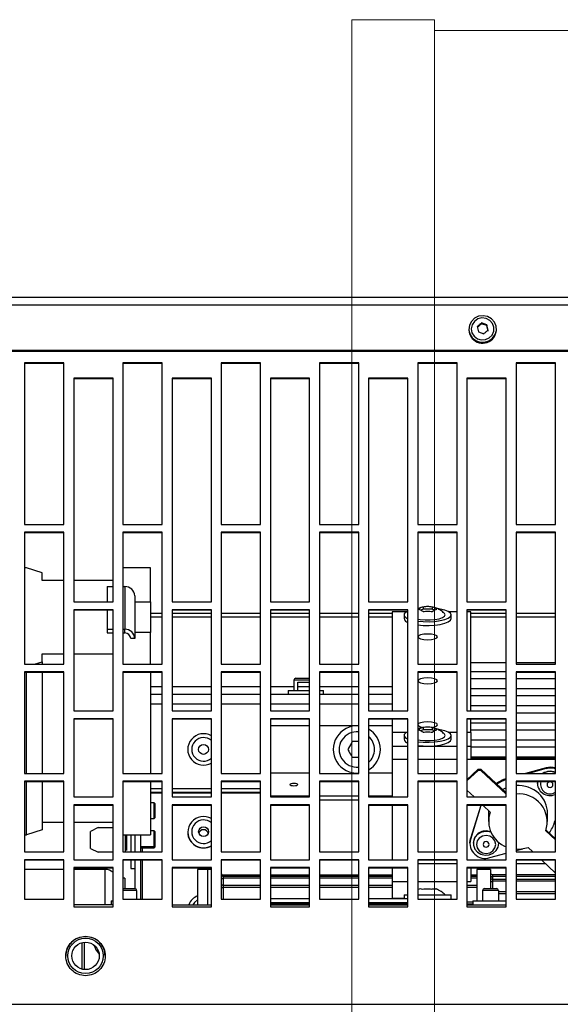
# Model space of a CAD drawing. Header units: millimetres. Extents: x -37728 to 44100, y 631619 to 691915.
# Tile 226 of 256: x 22336 to 22473, y 656957 to 657207. Entities that reach past the tile are written whole.
import ezdxf

# ---------------------------------------------------------------- set-up
doc = ezdxf.new("R2010")
doc.units = ezdxf.units.MM
doc.layers.add('_XREF', color=7, linetype='Continuous')
doc.layers.add('Sonniger opisy', color=255, linetype='Continuous')
doc.layers.add('M-EQPM', color=252, linetype='Continuous', lineweight=5)

# ---------------------------------------------------------------- blocks, each defined once
blk = doc.blocks.new('G200E poziom')
at = {"color": 7, "linetype": 'Continuous'}
for p, q in [((24033.737, 12703.151), (23833.537, 12703.151)), ((24007.387, 12700.476), (24007.387, 12699.476)), ((24008.387, 12700.476), (24007.387, 12700.476)), ((24008.387, 12699.476), (24008.387, 12700.476)), ((24009.637, 12700.676), (24008.637, 12700.676)), ((24008.637, 12700.676), (24008.637, 12699.676)), ((24009.637, 12700.621), (24008.637, 12700.621)), ((24009.487, 12700.521), (24008.637, 12700.521)), ((24008.837, 12700.261), (24008.837, 12700.521)), ((24009.237, 12700.261), (24009.237, 12700.521)), ((24009.387, 12699.721), (24009.387, 12700.521)), ((24009.487, 12700.521), (24009.487, 12700.621)), ((24009.487, 12700.553), (24009.637, 12700.553)), ((24009.637, 12699.676), (24009.637, 12700.676)), ((24009.887, 12700.476), (24009.887, 12699.476)), ((24010.887, 12700.476), (24009.887, 12700.476)), ((24010.037, 12700.471), (24010.037, 12700.371)), ((24010.887, 12699.476), (24010.887, 12700.476)), ((24012.137, 12700.676), (24011.137, 12700.676)), ((24011.137, 12700.676), (24011.137, 12699.676)), ((24012.137, 12700.621), (24011.137, 12700.621)), ((24011.137, 12700.571), (24012.137, 12700.571)), ((24011.137, 12700.471), (24012.137, 12700.471)), ((24011.237, 12700.371), (24011.237, 12700.471)), ((24011.537, 12700.465), (24011.537, 12700.471)), ((24011.537, 12700.03), (24011.537, 12700.465)), ((24012.137, 12699.676), (24012.137, 12700.676)), ((24012.387, 12700.476), (24012.387, 12699.476)), ((24013.387, 12700.476), (24012.387, 12700.476)), ((24013.387, 12699.476), (24013.387, 12700.476)), ((24014.637, 12700.676), (24013.637, 12700.676)), ((24013.637, 12700.676), (24013.637, 12699.676)), ((24014.637, 12700.621), (24013.637, 12700.621)), ((24013.637, 12700.571), (24014.637, 12700.571)), ((24013.637, 12700.471), (24014.637, 12700.471)), ((24014.637, 12699.676), (24014.637, 12700.676)), ((24014.887, 12700.476), (24014.887, 12699.476)), ((24015.887, 12700.476), (24014.887, 12700.476)), ((24015.887, 12699.476), (24015.887, 12700.476)), ((24017.137, 12700.676), (24016.137, 12700.676)), ((24016.137, 12700.676), (24016.137, 12699.676)), ((24017.137, 12700.621), (24016.137, 12700.621)), ((24016.237, 12699.721), (24016.237, 12700.618)), ((24016.487, 12699.721), (24016.487, 12700.62)), ((24017.137, 12699.676), (24017.137, 12700.676)), ((24017.387, 12700.476), (24017.387, 12699.476)), ((24018.387, 12700.476), (24017.387, 12700.476)), ((24017.887, 12700.476), (24017.887, 12699.49)), ((24017.937, 12699.49), (24017.937, 12700.476)), ((24018.037, 12700.261), (24018.037, 12700.476)), ((24018.387, 12699.476), (24018.387, 12700.476)), ((24019.637, 12700.676), (24018.637, 12700.676)), ((24018.637, 12700.676), (24018.637, 12699.676)), ((24018.637, 12700.621), (24019.637, 12700.621)), ((24018.687, 12700.521), (24018.637, 12700.521)), ((24018.687, 12700.521), (24018.687, 12700.621)), ((24019.637, 12699.676), (24019.637, 12700.676)), ((24019.887, 12700.476), (24019.887, 12699.476)), ((24020.887, 12700.476), (24019.887, 12700.476)), ((24020.887, 12699.476), (24020.887, 12700.476)), ((24007.387, 12700.295), (24008.387, 12700.295)), ((24008.637, 12700.295), (24008.837, 12700.295)), ((24008.837, 12700.261), (24009.237, 12700.261)), ((24009.187, 12700.211), (24008.887, 12700.211)), ((24009.037, 12699.721), (24009.037, 12700.211)), ((24010.408, 12700.371), (24010.037, 12700.371)), ((24010.887, 12700.371), (24010.408, 12700.371)), ((24010.408, 12700.224), (24010.434, 12700.216)), ((24010.865, 12700.222), (24010.887, 12700.232)), ((24011.237, 12700.371), (24011.137, 12700.371)), ((24018.387, 12700.211), (24018.087, 12700.211)), ((24018.087, 12699.49), (24018.087, 12700.211)), ((24018.337, 12699.943), (24018.337, 12700.211)), ((24007.387, 12699.977), (24008.387, 12699.977)), ((24008.637, 12699.977), (24008.987, 12699.977)), ((24009.387, 12700.129), (24009.637, 12700.129)), ((24009.537, 12699.69), (24009.537, 12700.03)), ((24009.637, 12700.03), (24009.537, 12700.03)), ((24010.887, 12700.03), (24009.887, 12700.03)), ((24011.537, 12700.03), (24011.137, 12700.03)), ((24011.537, 12700.129), (24012.137, 12700.129)), ((24011.537, 12699.69), (24011.537, 12700.03)), ((24012.387, 12700.129), (24013.387, 12700.129)), ((24013.637, 12700.129), (24014.637, 12700.129)), ((24014.887, 12700.129), (24015.837, 12700.129)), ((24018.337, 12699.943), (24018.387, 12699.943)), ((24007.387, 12699.857), (24008.387, 12699.857)), ((24007.395, 12699.805), (24007.387, 12699.805)), ((24007.731, 12699.49), (24007.395, 12699.805)), ((24008.637, 12699.857), (24008.987, 12699.857)), ((24008.637, 12699.69), (24009.637, 12699.69)), ((24009.037, 12699.721), (24009.387, 12699.721)), ((24009.387, 12699.899), (24009.537, 12699.899)), ((24009.387, 12699.868), (24009.537, 12699.868)), ((24011.137, 12699.69), (24012.137, 12699.69)), ((24011.537, 12699.899), (24012.137, 12699.899)), ((24011.537, 12699.868), (24012.137, 12699.868)), ((24012.387, 12699.899), (24013.387, 12699.899)), ((24012.387, 12699.868), (24013.387, 12699.868)), ((24013.637, 12699.899), (24014.637, 12699.899)), ((24013.637, 12699.868), (24014.637, 12699.868)), ((24013.637, 12699.69), (24014.637, 12699.69)), ((24014.887, 12699.899), (24015.837, 12699.899)), ((24014.887, 12699.868), (24015.837, 12699.868)), ((24016.137, 12699.721), (24016.237, 12699.721)), ((24016.137, 12699.69), (24017.137, 12699.69)), ((24016.237, 12699.721), (24016.487, 12699.721)), ((24018.187, 12699.698), (24018.087, 12699.698)), ((24018.187, 12699.49), (24018.187, 12699.698)), ((24018.637, 12699.69), (24019.637, 12699.69)), ((24018.837, 12699.721), (24019.637, 12699.721)), ((24019.887, 12699.721), (24020.887, 12699.721)), ((24007.387, 12699.49), (24008.387, 12699.49)), ((24007.387, 12699.476), (24008.387, 12699.476)), ((24007.637, 12699.578), (24008.387, 12699.578)), ((24008.637, 12699.676), (24009.637, 12699.676)), ((24009.637, 12699.476), (24008.637, 12699.476)), ((24008.637, 12699.476), (24008.637, 12698.078)), ((24009.637, 12698.078), (24009.637, 12699.476)), ((24009.887, 12699.578), (24010.887, 12699.578)), ((24009.887, 12699.49), (24010.887, 12699.49)), ((24009.887, 12699.476), (24010.887, 12699.476)), ((24011.137, 12699.676), (24012.137, 12699.676)), ((24012.137, 12699.476), (24011.137, 12699.476)), ((24011.137, 12699.476), (24011.137, 12698.078)), ((24011.537, 12698.093), (24011.537, 12699.476)), ((24012.137, 12698.078), (24012.137, 12699.476)), ((24012.387, 12699.49), (24013.387, 12699.49)), ((24012.387, 12699.476), (24013.387, 12699.476)), ((24013.637, 12699.676), (24014.637, 12699.676)), ((24014.637, 12699.476), (24013.637, 12699.476)), ((24013.637, 12699.476), (24013.637, 12698.078)), ((24014.637, 12698.078), (24014.637, 12699.476)), ((24014.887, 12699.49), (24015.887, 12699.49)), ((24014.887, 12699.476), (24015.887, 12699.476)), ((24016.137, 12699.676), (24017.137, 12699.676)), ((24017.137, 12699.476), (24016.137, 12699.476)), ((24016.137, 12699.476), (24016.137, 12698.078)), ((24017.137, 12698.078), (24017.137, 12699.476)), ((24017.387, 12699.49), (24018.387, 12699.49)), ((24017.387, 12699.476), (24018.387, 12699.476)), ((24018.637, 12699.676), (24019.637, 12699.676)), ((24019.637, 12699.476), (24018.637, 12699.476)), ((24018.637, 12699.476), (24018.637, 12698.078)), ((24019.637, 12698.078), (24019.637, 12699.476)), ((24019.887, 12699.49), (24020.887, 12699.49)), ((24019.887, 12699.476), (24020.887, 12699.476)), ((24007.387, 12699.276), (24007.387, 12697.481)), ((24008.387, 12699.276), (24007.387, 12699.276)), ((24008.081, 12699.164), (24007.961, 12699.276)), ((24008.387, 12699.242), (24008.219, 12699.197)), ((24008.387, 12697.481), (24008.387, 12699.276)), ((24009.053, 12699.423), (24008.637, 12699.31)), ((24009.887, 12699.276), (24009.887, 12697.481)), ((24010.887, 12699.276), (24009.887, 12699.276)), ((24010.887, 12697.481), (24010.887, 12699.276)), ((24012.387, 12699.276), (24012.387, 12697.481)), ((24013.387, 12699.276), (24012.387, 12699.276)), ((24013.387, 12697.481), (24013.387, 12699.276)), ((24014.887, 12699.276), (24014.887, 12697.481)), ((24015.887, 12699.276), (24014.887, 12699.276)), ((24015.887, 12697.481), (24015.887, 12699.276)), ((24017.387, 12699.276), (24017.387, 12697.481)), ((24018.387, 12699.276), (24017.387, 12699.276)), ((24017.887, 12699.276), (24017.887, 12699.171)), ((24017.937, 12698.843), (24017.937, 12699.276)), ((24018.087, 12698.843), (24018.087, 12699.276)), ((24018.187, 12698.843), (24018.187, 12699.276)), ((24018.287, 12699.241), (24018.287, 12698.843)), ((24018.387, 12697.481), (24018.387, 12699.276)), ((24018.637, 12699.286), (24019.015, 12699.286)), ((24019.215, 12699.186), (24019.015, 12699.286)), ((24019.215, 12699.186), (24019.215, 12698.756)), ((24019.887, 12699.276), (24019.887, 12697.481)), ((24020.887, 12699.276), (24019.887, 12699.276)), ((24020.887, 12697.481), (24020.887, 12699.276)), ((24007.387, 12698.973), (24007.632, 12698.744)), ((24007.387, 12698.944), (24007.624, 12698.723)), ((24008.825, 12699.058), (24008.825, 12699.051)), ((24008.825, 12699.058), (24008.826, 12699.036)), ((24008.825, 12699.051), (24008.825, 12699.037)), ((24009.279, 12698.093), (24009.548, 12698.96)), ((24009.285, 12698.093), (24009.548, 12698.939)), ((24009.475, 12699.051), (24009.475, 12699.058)), ((24009.548, 12698.939), (24009.548, 12698.96)), ((24009.564, 12699.043), (24009.564, 12699.064)), ((24017.592, 12699.171), (24017.567, 12699.146)), ((24017.567, 12699.146), (24017.567, 12699.116)), ((24017.592, 12699.141), (24017.567, 12699.116)), ((24017.567, 12699.116), (24017.567, 12698.766)), ((24017.937, 12699.171), (24017.592, 12699.171)), ((24017.592, 12699.171), (24017.592, 12699.141)), ((24017.937, 12699.141), (24017.592, 12699.141)), ((24017.592, 12699.141), (24017.592, 12698.741)), ((24016.737, 12698.774), (24016.737, 12698.776)), ((24017.567, 12698.766), (24017.592, 12698.741)), ((24017.592, 12698.741), (24017.687, 12698.741)), ((24018.387, 12698.843), (24017.687, 12698.843)), ((24017.687, 12697.495), (24017.687, 12698.843)), ((24019.015, 12698.656), (24019.215, 12698.756)), ((24020.437, 12698.719), (24020.837, 12698.843)), ((24020.437, 12697.495), (24020.437, 12698.719)), ((24020.837, 12698.843), (24020.837, 12697.495)), ((24020.887, 12698.843), (24020.837, 12698.843)), ((24007.406, 12698.524), (24007.387, 12698.464)), ((24007.587, 12698.505), (24007.587, 12698.291)), ((24009.087, 12698.291), (24009.087, 12698.505)), ((24019.015, 12698.656), (24018.637, 12698.656)), ((24019.637, 12698.517), (24018.637, 12698.517)), ((24020.437, 12698.517), (24019.887, 12698.517)), ((24009.227, 12698.093), (24009.042, 12698.266)), ((24009.084, 12698.227), (24009.087, 12698.291)), ((24017.592, 12698.427), (24017.567, 12698.402)), ((24017.567, 12698.402), (24017.567, 12698.052)), ((24017.687, 12698.427), (24017.592, 12698.427)), ((24017.592, 12698.427), (24017.592, 12698.027)), ((24008.637, 12698.093), (24009.637, 12698.093)), ((24008.637, 12698.078), (24009.637, 12698.078)), ((24011.137, 12698.093), (24012.137, 12698.093)), ((24011.137, 12698.078), (24012.137, 12698.078)), ((24013.387, 12697.95), (24012.387, 12697.95)), ((24013.637, 12698.093), (24014.637, 12698.093)), ((24013.637, 12698.078), (24014.637, 12698.078)), ((24016.137, 12698.093), (24017.137, 12698.093)), ((24016.137, 12698.078), (24017.137, 12698.078)), ((24017.567, 12698.052), (24017.592, 12698.027)), ((24017.592, 12698.027), (24017.687, 12698.027)), ((24018.637, 12698.093), (24019.637, 12698.093)), ((24018.637, 12698.078), (24019.637, 12698.078)), ((24009.637, 12697.879), (24008.637, 12697.879)), ((24008.637, 12697.879), (24008.637, 12695.89)), ((24008.637, 12697.805), (24009.279, 12697.205)), ((24008.637, 12697.776), (24009.279, 12697.176)), ((24009.637, 12697.71), (24009.455, 12697.879)), ((24009.637, 12695.89), (24009.637, 12697.879)), ((24012.137, 12697.879), (24011.137, 12697.879)), ((24011.137, 12697.879), (24011.137, 12695.89)), ((24011.537, 12696.925), (24011.537, 12697.879)), ((24012.137, 12697.854), (24011.537, 12697.854)), ((24012.137, 12695.89), (24012.137, 12697.879)), ((24013.387, 12697.854), (24012.387, 12697.854)), ((24014.637, 12697.879), (24013.637, 12697.879)), ((24013.637, 12697.879), (24013.637, 12695.89)), ((24014.637, 12697.854), (24013.637, 12697.854)), ((24014.637, 12695.89), (24014.637, 12697.879)), ((24017.137, 12697.879), (24016.137, 12697.879)), ((24016.137, 12697.879), (24016.137, 12695.89)), ((24017.137, 12695.89), (24017.137, 12697.879)), ((24019.637, 12697.879), (24018.637, 12697.879)), ((24018.637, 12697.879), (24018.637, 12695.89)), ((24019.637, 12695.89), (24019.637, 12697.879)), ((24007.387, 12697.495), (24008.387, 12697.495)), ((24007.387, 12697.481), (24008.387, 12697.481)), ((24007.846, 12697.495), (24007.849, 12697.531)), ((24007.849, 12697.531), (24007.849, 12697.538)), ((24009.35, 12697.205), (24009.637, 12697.473)), ((24009.35, 12697.176), (24009.637, 12697.445)), ((24009.887, 12697.495), (24010.887, 12697.495)), ((24009.887, 12697.481), (24010.887, 12697.481)), ((24012.387, 12697.495), (24013.387, 12697.495)), ((24012.387, 12697.481), (24013.387, 12697.481)), ((24014.887, 12697.671), (24015.887, 12697.671)), ((24014.887, 12697.495), (24015.887, 12697.495)), ((24014.887, 12697.481), (24015.887, 12697.481)), ((24016.137, 12697.671), (24017.137, 12697.671)), ((24017.387, 12697.671), (24017.687, 12697.671)), ((24017.387, 12697.495), (24018.387, 12697.495)), ((24017.387, 12697.481), (24018.387, 12697.481)), ((24019.887, 12697.495), (24020.887, 12697.495)), ((24019.887, 12697.481), (24020.887, 12697.481)), ((24007.387, 12697.282), (24007.387, 12694.7)), ((24008.387, 12697.282), (24007.387, 12697.282)), ((24007.621, 12697.159), (24008.073, 12697.282)), ((24007.621, 12697.138), (24008.151, 12697.282)), ((24008.387, 12694.7), (24008.387, 12697.282)), ((24009.279, 12697.205), (24009.35, 12697.205)), ((24009.279, 12697.176), (24009.279, 12697.205)), ((24009.35, 12697.205), (24009.35, 12697.176)), ((24009.887, 12697.282), (24009.887, 12694.7)), ((24010.887, 12697.282), (24009.887, 12697.282)), ((24010.887, 12694.7), (24010.887, 12697.282)), ((24011.537, 12697.274), (24012.137, 12697.274)), ((24012.387, 12697.282), (24012.387, 12694.7)), ((24013.387, 12697.282), (24012.387, 12697.282)), ((24013.387, 12694.7), (24013.387, 12697.282)), ((24013.637, 12697.274), (24014.637, 12697.274)), ((24014.887, 12697.282), (24014.887, 12694.7)), ((24015.887, 12697.282), (24014.887, 12697.282)), ((24015.887, 12694.7), (24015.887, 12697.282)), ((24017.387, 12697.282), (24017.387, 12694.7)), ((24018.387, 12697.282), (24017.387, 12697.282)), ((24017.687, 12694.715), (24017.687, 12697.282)), ((24018.387, 12694.7), (24018.387, 12697.282)), ((24019.887, 12697.282), (24019.887, 12694.7)), ((24020.887, 12697.282), (24019.887, 12697.282)), ((24020.437, 12694.715), (24020.437, 12697.282)), ((24020.837, 12697.282), (24020.837, 12694.715)), ((24020.887, 12694.7), (24020.887, 12697.282)), ((24007.621, 12697.159), (24007.621, 12697.138)), ((24009.35, 12697.176), (24009.279, 12697.176)), ((24007.387, 12696.925), (24008.387, 12696.925)), ((24007.387, 12696.889), (24008.387, 12696.889)), ((24007.387, 12696.869), (24008.387, 12696.869)), ((24008.637, 12696.925), (24009.537, 12696.925)), ((24008.637, 12696.889), (24009.537, 12696.889)), ((24008.637, 12696.869), (24009.537, 12696.869)), ((24009.537, 12696.597), (24009.537, 12696.925)), ((24011.537, 12696.597), (24011.537, 12696.925)), ((24008.387, 12696.608), (24007.387, 12696.608)), ((24007.387, 12696.434), (24008.387, 12696.434)), ((24009.537, 12696.608), (24008.637, 12696.608)), ((24008.637, 12696.434), (24009.537, 12696.434)), ((24009.537, 12696.237), (24009.537, 12696.597)), ((24011.537, 12696.237), (24011.537, 12696.597)), ((24009.537, 12696.237), (24009.637, 12696.237)), ((24009.537, 12696.237), (24009.537, 12695.905)), ((24009.887, 12696.237), (24010.101, 12696.237)), ((24010.037, 12696.411), (24010.037, 12696.316)), ((24010.465, 12696.2), (24010.521, 12696.171)), ((24010.752, 12696.171), (24010.808, 12696.2)), ((24011.173, 12696.237), (24011.537, 12696.237)), ((24011.237, 12696.316), (24011.237, 12696.411)), ((24011.537, 12695.905), (24011.537, 12696.237)), ((24008.387, 12696.173), (24007.387, 12696.173)), ((24007.387, 12695.999), (24008.387, 12695.999)), ((24009.537, 12696.173), (24008.637, 12696.173)), ((24008.637, 12695.999), (24009.537, 12695.999)), ((24010.521, 12696.171), (24010.752, 12696.171)), ((24010.521, 12696.116), (24010.521, 12696.171)), ((24010.752, 12696.116), (24010.752, 12696.171)), ((24011.537, 12696.073), (24012.137, 12696.073)), ((24011.537, 12696.072), (24012.137, 12696.072)), ((24012.387, 12696.073), (24012.394, 12696.073)), ((24012.387, 12696.072), (24012.401, 12696.072)), ((24012.473, 12696.072), (24013.387, 12696.072)), ((24012.48, 12696.073), (24013.387, 12696.073)), ((24013.637, 12696.073), (24014.637, 12696.073)), ((24013.637, 12696.072), (24014.637, 12696.072)), ((24008.387, 12695.737), (24007.387, 12695.737)), ((24008.637, 12695.905), (24009.637, 12695.905)), ((24008.637, 12695.89), (24009.637, 12695.89)), ((24009.637, 12695.692), (24008.637, 12695.692)), ((24008.637, 12695.692), (24008.637, 12693.118)), ((24009.537, 12695.692), (24009.537, 12693.17)), ((24009.637, 12693.118), (24009.637, 12695.692)), ((24011.137, 12695.905), (24012.137, 12695.905)), ((24011.137, 12695.89), (24012.137, 12695.89)), ((24012.137, 12695.692), (24011.137, 12695.692)), ((24011.137, 12695.692), (24011.137, 12693.118)), ((24011.537, 12693.17), (24011.537, 12695.692)), ((24012.137, 12693.118), (24012.137, 12695.692)), ((24013.637, 12695.905), (24014.637, 12695.905)), ((24013.637, 12695.89), (24014.637, 12695.89)), ((24014.637, 12695.692), (24013.637, 12695.692)), ((24013.637, 12695.692), (24013.637, 12693.118)), ((24014.637, 12693.118), (24014.637, 12695.692)), ((24016.137, 12695.905), (24017.137, 12695.905)), ((24016.137, 12695.89), (24017.137, 12695.89)), ((24017.137, 12695.692), (24016.137, 12695.692)), ((24016.137, 12695.692), (24016.137, 12693.118)), ((24017.137, 12693.118), (24017.137, 12695.692)), ((24018.637, 12695.905), (24019.637, 12695.905)), ((24018.637, 12695.89), (24019.637, 12695.89)), ((24019.637, 12695.692), (24018.637, 12695.692)), ((24018.637, 12695.692), (24018.637, 12693.118)), ((24019.637, 12693.118), (24019.637, 12695.692)), ((24007.387, 12695.563), (24008.387, 12695.563)), ((24008.637, 12695.563), (24009.537, 12695.563)), ((24008.387, 12695.302), (24007.387, 12695.302)), ((24009.537, 12695.302), (24008.637, 12695.302)), ((24011.537, 12695.271), (24012.137, 12695.271)), ((24012.387, 12695.271), (24013.387, 12695.271)), ((24013.287, 12695.271), (24013.287, 12695.171)), ((24013.637, 12695.271), (24014.637, 12695.271)), ((24014.187, 12695.171), (24014.187, 12695.271)), ((24014.887, 12695.271), (24015.887, 12695.271)), ((24016.137, 12695.271), (24017.137, 12695.271)), ((24017.387, 12695.271), (24017.687, 12695.271)), ((24007.387, 12695.128), (24008.387, 12695.128)), ((24008.637, 12695.128), (24009.537, 12695.128)), ((24013.387, 12695.171), (24013.287, 12695.171)), ((24013.737, 12695.171), (24013.637, 12695.171)), ((24013.937, 12694.961), (24013.637, 12694.961)), ((24014.187, 12695.171), (24013.737, 12695.171)), ((24013.937, 12695.171), (24013.937, 12694.961)), ((24014.037, 12694.911), (24014.037, 12695.171)), ((24008.387, 12694.867), (24007.387, 12694.867)), ((24007.387, 12694.715), (24008.387, 12694.715)), ((24007.387, 12694.7), (24008.387, 12694.7)), ((24009.537, 12694.867), (24008.637, 12694.867)), ((24008.637, 12694.693), (24009.537, 12694.693)), ((24009.887, 12694.715), (24010.887, 12694.715)), ((24009.887, 12694.7), (24010.887, 12694.7)), ((24012.387, 12694.715), (24013.387, 12694.715)), ((24012.387, 12694.7), (24013.387, 12694.7)), ((24013.987, 12694.861), (24013.637, 12694.861)), ((24014.887, 12694.715), (24015.887, 12694.715)), ((24014.887, 12694.7), (24015.887, 12694.7)), ((24017.387, 12694.715), (24018.387, 12694.715)), ((24017.387, 12694.7), (24018.387, 12694.7)), ((24019.887, 12694.715), (24020.887, 12694.715)), ((24019.887, 12694.7), (24020.887, 12694.7)), ((24007.387, 12694.502), (24007.387, 12691.147)), ((24008.387, 12694.502), (24007.387, 12694.502)), ((24008.387, 12694.461), (24007.387, 12694.461)), ((24008.387, 12691.147), (24008.387, 12694.502)), ((24009.537, 12694.461), (24008.637, 12694.461)), ((24009.887, 12694.502), (24009.887, 12691.147)), ((24010.887, 12694.502), (24009.887, 12694.502)), ((24010.887, 12691.147), (24010.887, 12694.502)), ((24012.387, 12694.502), (24012.387, 12691.147)), ((24013.387, 12694.502), (24012.387, 12694.502)), ((24013.387, 12691.147), (24013.387, 12694.502)), ((24014.887, 12694.502), (24014.887, 12691.147)), ((24015.887, 12694.502), (24014.887, 12694.502)), ((24015.887, 12691.147), (24015.887, 12694.502)), ((24017.387, 12694.502), (24017.387, 12691.147)), ((24018.387, 12694.502), (24017.387, 12694.502)), ((24017.687, 12694.502), (24017.687, 12693.696)), ((24018.387, 12691.147), (24018.387, 12694.502)), ((24019.887, 12694.502), (24019.887, 12691.147)), ((24020.887, 12694.502), (24019.887, 12694.502)), ((24020.633, 12694.502), (24020.437, 12694.441)), ((24020.437, 12694.441), (24020.437, 12694.502)), ((24020.437, 12694.441), (24020.437, 12694.24)), ((24020.887, 12691.147), (24020.887, 12694.502)), ((24019.637, 12694.24), (24018.637, 12694.24)), ((24020.437, 12694.24), (24019.887, 12694.24)), ((24017.687, 12693.696), (24018.087, 12693.696)), ((24017.687, 12692.92), (24017.687, 12693.696)), ((24018.087, 12693.852), (24018.187, 12693.852)), ((24018.087, 12693.696), (24018.087, 12693.852)), ((24018.087, 12692.765), (24018.087, 12693.852)), ((24018.337, 12693.709), (24018.337, 12693.614)), ((24018.387, 12693.709), (24018.337, 12693.709)), ((24018.787, 12693.709), (24018.637, 12693.709)), ((24018.787, 12693.614), (24018.787, 12693.709)), ((24018.337, 12692.528), (24018.337, 12693.614)), ((24018.387, 12693.614), (24018.337, 12693.614)), ((24018.787, 12693.614), (24018.637, 12693.614)), ((24018.787, 12693.132), (24018.787, 12693.614)), ((24010.037, 12693.344), (24010.037, 12693.248)), ((24011.237, 12693.248), (24011.237, 12693.344)), ((24008.637, 12693.132), (24009.637, 12693.132)), ((24008.637, 12693.118), (24009.637, 12693.118)), ((24009.537, 12693.17), (24009.637, 12693.17)), ((24009.887, 12693.17), (24010.101, 12693.17)), ((24010.465, 12693.132), (24010.521, 12693.104)), ((24010.521, 12693.104), (24010.752, 12693.104)), ((24010.521, 12693.049), (24010.521, 12693.104)), ((24010.752, 12693.104), (24010.808, 12693.132)), ((24010.752, 12693.049), (24010.752, 12693.104)), ((24011.137, 12693.132), (24012.137, 12693.132)), ((24011.137, 12693.118), (24012.137, 12693.118)), ((24011.173, 12693.17), (24011.537, 12693.17)), ((24013.637, 12693.132), (24014.637, 12693.132)), ((24013.637, 12693.118), (24014.637, 12693.118)), ((24016.137, 12693.132), (24017.137, 12693.132)), ((24016.137, 12693.118), (24017.137, 12693.118)), ((24018.637, 12693.132), (24019.637, 12693.132)), ((24018.637, 12693.118), (24019.637, 12693.118)), ((24008.637, 12692.921), (24008.637, 12687.228)), ((24009.637, 12692.921), (24008.637, 12692.921)), ((24009.637, 12687.228), (24009.637, 12692.921)), ((24011.137, 12692.921), (24011.137, 12687.228)), ((24012.137, 12692.921), (24011.137, 12692.921)), ((24012.137, 12687.228), (24012.137, 12692.921)), ((24013.637, 12692.921), (24013.637, 12687.228)), ((24014.637, 12692.921), (24013.637, 12692.921)), ((24014.637, 12687.228), (24014.637, 12692.921)), ((24016.137, 12692.921), (24016.137, 12687.228)), ((24017.137, 12692.921), (24016.137, 12692.921)), ((24017.137, 12687.228), (24017.137, 12692.921)), ((24017.687, 12692.92), (24017.687, 12692.051)), ((24018.087, 12692.92), (24017.687, 12692.92)), ((24018.087, 12692.765), (24018.087, 12692.92)), ((24018.637, 12692.921), (24018.637, 12687.228)), ((24019.637, 12692.921), (24018.637, 12692.921)), ((24018.787, 12692.528), (24018.787, 12692.921)), ((24019.637, 12687.228), (24019.637, 12692.921)), ((24018.387, 12692.528), (24018.337, 12692.528)), ((24018.787, 12692.528), (24018.637, 12692.528)), ((24018.637, 12692.377), (24019.637, 12692.377)), ((24019.887, 12692.377), (24020.437, 12692.377)), ((24020.437, 12692.377), (24020.437, 12692.175)), ((24020.437, 12692.175), (24020.837, 12692.051)), ((24017.687, 12692.051), (24018.387, 12692.051)), ((24020.837, 12692.051), (24020.887, 12692.051)), ((24007.387, 12691.161), (24008.387, 12691.161)), ((24007.387, 12691.147), (24008.387, 12691.147)), ((24007.387, 12690.95), (24007.387, 12686.837)), ((24008.387, 12690.95), (24007.387, 12690.95)), ((24008.387, 12686.837), (24008.387, 12690.95)), ((24009.887, 12691.161), (24010.887, 12691.161)), ((24009.887, 12691.147), (24010.887, 12691.147)), ((24009.887, 12690.95), (24009.887, 12686.837)), ((24010.887, 12690.95), (24009.887, 12690.95)), ((24010.887, 12686.837), (24010.887, 12690.95)), ((24012.387, 12691.161), (24013.387, 12691.161)), ((24012.387, 12691.147), (24013.387, 12691.147)), ((24012.387, 12690.95), (24012.387, 12686.837)), ((24013.387, 12690.95), (24012.387, 12690.95)), ((24013.387, 12686.837), (24013.387, 12690.95)), ((24014.887, 12691.161), (24015.887, 12691.161)), ((24014.887, 12691.147), (24015.887, 12691.147)), ((24014.887, 12690.95), (24014.887, 12686.837)), ((24015.887, 12690.95), (24014.887, 12690.95)), ((24015.887, 12686.837), (24015.887, 12690.95)), ((24017.387, 12691.161), (24018.387, 12691.161)), ((24017.387, 12691.147), (24018.387, 12691.147)), ((24017.387, 12690.95), (24017.387, 12686.837)), ((24018.387, 12690.95), (24017.387, 12690.95)), ((24018.387, 12686.837), (24018.387, 12690.95)), ((24019.887, 12691.161), (24020.887, 12691.161)), ((24019.887, 12691.147), (24020.887, 12691.147)), ((24019.887, 12690.95), (24019.887, 12686.837)), ((24020.887, 12690.95), (24019.887, 12690.95)), ((24020.887, 12686.837), (24020.887, 12690.95)), ((24008.637, 12687.242), (24009.637, 12687.242)), ((24008.637, 12687.228), (24009.637, 12687.228)), ((24011.137, 12687.242), (24012.137, 12687.242)), ((24011.137, 12687.228), (24012.137, 12687.228)), ((24013.637, 12687.242), (24014.637, 12687.242)), ((24013.637, 12687.228), (24014.637, 12687.228)), ((24016.137, 12687.242), (24017.137, 12687.242)), ((24016.137, 12687.228), (24017.137, 12687.228)), ((24018.637, 12687.242), (24019.637, 12687.242)), ((24018.637, 12687.228), (24019.637, 12687.228)), ((24007.387, 12686.852), (24008.387, 12686.852)), ((24007.387, 12686.837), (24008.387, 12686.837)), ((24009.887, 12686.852), (24010.887, 12686.852)), ((24009.887, 12686.837), (24010.887, 12686.837)), ((24012.387, 12686.852), (24013.387, 12686.852)), ((24012.387, 12686.837), (24013.387, 12686.837)), ((24014.887, 12686.852), (24015.887, 12686.852)), ((24014.887, 12686.837), (24015.887, 12686.837)), ((24017.387, 12686.852), (24018.387, 12686.852)), ((24017.387, 12686.837), (24018.387, 12686.837)), ((24019.887, 12686.852), (24020.887, 12686.852)), ((24019.887, 12686.837), (24020.887, 12686.837)), ((23833.537, 12686.551), (24033.737, 12686.551)), ((23833.537, 12686.527), (24033.737, 12686.527)), ((24008.887, 12685.996), (24008.887, 12685.977)), ((24009.1, 12686.03), (24009.128, 12685.893)), ((24009.1, 12686.008), (24009.128, 12685.871)), ((24009.346, 12686.054), (24009.209, 12686.099)), ((24009.264, 12685.848), (24009.373, 12685.939)), ((24009.373, 12685.917), (24009.346, 12686.054)), ((24009.587, 12685.977), (24009.587, 12685.996)), ((24009.128, 12685.871), (24009.128, 12685.893)), ((24009.128, 12685.893), (24009.264, 12685.848)), ((24009.128, 12685.871), (24009.264, 12685.825)), ((24009.264, 12685.825), (24009.264, 12685.848)), ((23833.537, 12685.371), (24033.737, 12685.371)), ((23833.537, 12685.181), (24033.737, 12685.181))]:
    blk.add_line(p, q, dxfattribs=at)
at = {"color": 8, "linetype": 'Continuous'}
for p, q in [((24019.372, 12701.573), (24019.372, 12702.27)), ((24019.433, 12701.585), (24019.433, 12702.258)), ((24009.487, 12700.603), (24009.637, 12700.603)), ((24011.137, 12700.603), (24012.137, 12700.603)), ((24011.237, 12700.465), (24011.537, 12700.465)), ((24013.637, 12700.603), (24014.637, 12700.603)), ((24015.837, 12700.178), (24015.837, 12700.476)), ((24018.837, 12700.621), (24018.837, 12699.721)), ((24007.387, 12700.345), (24008.387, 12700.345)), ((24008.637, 12700.345), (24008.837, 12700.345)), ((24008.987, 12700.025), (24008.987, 12700.211)), ((24018.037, 12700.261), (24018.387, 12700.261)), ((24007.387, 12700.025), (24008.387, 12700.025)), ((24008.637, 12700.025), (24008.987, 12700.025)), ((24008.987, 12699.977), (24008.987, 12700.025)), ((24008.987, 12699.903), (24008.987, 12699.977)), ((24009.387, 12700.178), (24009.637, 12700.178)), ((24009.387, 12699.946), (24009.537, 12699.946)), ((24011.537, 12700.178), (24012.137, 12700.178)), ((24011.537, 12699.946), (24012.137, 12699.946)), ((24012.387, 12700.178), (24013.387, 12700.178)), ((24012.387, 12699.946), (24013.387, 12699.946)), ((24013.637, 12700.178), (24014.637, 12700.178)), ((24013.637, 12699.946), (24014.637, 12699.946)), ((24014.887, 12700.178), (24015.837, 12700.178)), ((24014.887, 12699.946), (24015.837, 12699.946)), ((24015.837, 12700.129), (24015.837, 12700.178)), ((24015.837, 12699.946), (24015.837, 12700.129)), ((24015.837, 12699.899), (24015.837, 12699.946)), ((24007.387, 12699.903), (24008.387, 12699.903)), ((24008.637, 12699.903), (24008.987, 12699.903)), ((24008.987, 12699.857), (24008.987, 12699.903)), ((24015.837, 12699.868), (24015.837, 12699.899)), ((24018.317, 12699.276), (24018.317, 12698.843)), ((24014.887, 12697.779), (24015.887, 12697.779)), ((24014.887, 12697.764), (24015.887, 12697.764)), ((24016.137, 12697.779), (24017.137, 12697.779)), ((24016.137, 12697.764), (24017.137, 12697.764)), ((24017.387, 12697.779), (24017.687, 12697.779)), ((24017.387, 12697.764), (24017.687, 12697.764)), ((24009.537, 12696.925), (24009.637, 12696.925)), ((24009.887, 12696.925), (24010.887, 12696.925)), ((24011.137, 12696.925), (24011.537, 12696.925)), ((24009.537, 12696.597), (24009.637, 12696.597)), ((24009.887, 12696.597), (24010.887, 12696.597)), ((24011.137, 12696.597), (24011.537, 12696.597)), ((24011.537, 12696.073), (24012.137, 12696.073)), ((24012.488, 12696.073), (24013.387, 12696.073)), ((24013.637, 12696.073), (24014.637, 12696.073)), ((24011.537, 12695.521), (24012.137, 12695.521)), ((24012.387, 12695.521), (24013.387, 12695.521)), ((24013.637, 12695.521), (24014.637, 12695.521)), ((24014.887, 12695.521), (24015.887, 12695.521)), ((24016.137, 12695.521), (24017.137, 12695.521)), ((24017.387, 12695.521), (24017.687, 12695.521)), ((24011.537, 12695.08), (24012.137, 12695.08)), ((24012.387, 12695.08), (24013.387, 12695.08)), ((24013.637, 12695.08), (24013.937, 12695.08)), ((24014.037, 12695.08), (24014.637, 12695.08)), ((24014.887, 12695.08), (24015.887, 12695.08)), ((24016.137, 12695.08), (24017.137, 12695.08)), ((24017.387, 12695.08), (24017.687, 12695.08)), ((24013.637, 12694.911), (24014.037, 12694.911)), ((24007.387, 12693.306), (24008.387, 12693.306)), ((24007.387, 12693.212), (24008.387, 12693.212)), ((24008.637, 12693.306), (24009.537, 12693.306)), ((24008.637, 12693.212), (24009.537, 12693.212)), ((24011.537, 12693.306), (24012.137, 12693.306)), ((24011.537, 12693.212), (24012.137, 12693.212)), ((24012.387, 12693.306), (24013.387, 12693.306)), ((24012.387, 12693.212), (24013.387, 12693.212)), ((24013.637, 12693.306), (24014.637, 12693.306)), ((24013.637, 12693.212), (24014.637, 12693.212)), ((24014.887, 12693.306), (24015.887, 12693.306)), ((24014.887, 12693.212), (24015.887, 12693.212)), ((24016.137, 12693.306), (24017.137, 12693.306)), ((24016.137, 12693.212), (24017.137, 12693.212)), ((24017.387, 12693.306), (24017.687, 12693.306)), ((24017.387, 12693.212), (24017.687, 12693.212))]:
    blk.add_line(p, q, dxfattribs=at)
blk.add_lwpolyline([(24016.487, 12700.495), (24016.567, 12700.562), (24016.606, 12700.621)], dxfattribs=at)
at = {"color": 7, "linetype": 'Continuous'}
for points in [[(24008.387, 12699.204), (24008.246, 12699.2), (24008.081, 12699.164)], [(24009.028, 12698.777), (24009.07, 12698.764), (24009.177, 12698.755), (24009.281, 12698.78), (24009.37, 12698.835), (24009.436, 12698.914), (24009.471, 12699.008), (24009.471, 12699.108), (24009.436, 12699.203), (24009.37, 12699.281), (24009.281, 12699.336), (24009.177, 12699.361), (24009.07, 12699.352), (24008.972, 12699.312), (24008.893, 12699.245), (24008.843, 12699.157), (24008.825, 12699.058), (24008.825, 12699.058)], [(24008.905, 12699.087), (24008.924, 12698.999), (24008.977, 12698.925), (24009.056, 12698.875), (24009.15, 12698.858), (24009.244, 12698.875), (24009.323, 12698.925), (24009.376, 12698.999), (24009.395, 12699.087), (24009.376, 12699.174), (24009.323, 12699.248), (24009.244, 12699.298), (24009.15, 12699.315), (24009.056, 12699.298), (24008.977, 12699.248), (24008.924, 12699.174), (24008.905, 12699.087)], [(24009.075, 12699.087), (24009.081, 12699.06), (24009.097, 12699.037), (24009.121, 12699.022), (24009.15, 12699.016), (24009.179, 12699.022), (24009.203, 12699.037), (24009.219, 12699.06), (24009.225, 12699.087), (24009.219, 12699.113), (24009.203, 12699.136), (24009.179, 12699.151), (24009.15, 12699.157), (24009.121, 12699.151), (24009.097, 12699.136), (24009.081, 12699.113), (24009.075, 12699.087)], [(24009.564, 12699.043), (24009.564, 12699.037), (24009.548, 12698.939)], [(24008.637, 12697.649), (24008.706, 12697.681), (24008.727, 12697.692)], [(24007.449, 12697.567), (24007.454, 12697.54), (24007.471, 12697.517), (24007.495, 12697.502), (24007.524, 12697.497), (24007.552, 12697.502), (24007.577, 12697.517), (24007.593, 12697.54), (24007.599, 12697.567), (24007.593, 12697.594), (24007.577, 12697.616), (24007.552, 12697.632), (24007.524, 12697.637), (24007.495, 12697.632), (24007.471, 12697.616), (24007.454, 12697.594), (24007.449, 12697.567)], [(24014.037, 12697.593), (24013.999, 12697.591), (24013.966, 12697.584), (24013.944, 12697.575), (24013.937, 12697.564), (24013.944, 12697.553), (24013.966, 12697.543), (24013.999, 12697.537), (24014.037, 12697.535), (24014.075, 12697.537), (24014.108, 12697.543), (24014.129, 12697.553), (24014.137, 12697.564), (24014.129, 12697.575), (24014.108, 12697.584), (24014.075, 12697.591), (24014.037, 12697.593)], [(24010.887, 12696.57), (24010.749, 12696.582), (24010.599, 12696.585), (24010.451, 12696.577), (24010.315, 12696.558), (24010.199, 12696.53), (24010.111, 12696.495), (24010.056, 12696.455), (24010.037, 12696.411)], [(24010.887, 12696.474), (24010.749, 12696.487), (24010.599, 12696.489), (24010.451, 12696.481), (24010.315, 12696.463), (24010.199, 12696.435), (24010.111, 12696.399), (24010.056, 12696.359), (24010.037, 12696.316)], [(24010.887, 12696.424), (24010.824, 12696.434), (24010.701, 12696.445), (24010.573, 12696.445), (24010.45, 12696.434), (24010.342, 12696.414), (24010.258, 12696.386), (24010.205, 12696.352), (24010.187, 12696.316)], [(24010.037, 12696.316), (24010.056, 12696.272), (24010.111, 12696.232), (24010.199, 12696.196), (24010.315, 12696.169), (24010.387, 12696.157)], [(24010.187, 12696.316), (24010.205, 12696.279), (24010.208, 12696.276)], [(24011.137, 12696.219), (24011.195, 12696.251), (24011.232, 12696.294), (24011.232, 12696.337), (24011.195, 12696.38), (24011.137, 12696.412)], [(24010.508, 12696.105), (24010.46, 12696.094), (24010.406, 12696.07), (24010.387, 12696.043), (24010.406, 12696.015), (24010.46, 12695.991), (24010.541, 12695.976), (24010.637, 12695.97), (24010.732, 12695.976), (24010.814, 12695.991), (24010.868, 12696.015), (24010.887, 12696.043), (24010.887, 12696.043)], [(24010.887, 12694.925), (24010.868, 12694.953), (24010.814, 12694.977), (24010.732, 12694.992), (24010.637, 12694.998), (24010.541, 12694.992), (24010.46, 12694.977), (24010.406, 12694.953), (24010.387, 12694.925), (24010.406, 12694.898), (24010.46, 12694.874), (24010.541, 12694.858), (24010.637, 12694.853), (24010.732, 12694.858), (24010.814, 12694.874), (24010.868, 12694.898), (24010.887, 12694.925)], [(24010.887, 12693.808), (24010.868, 12693.836), (24010.814, 12693.86), (24010.732, 12693.875), (24010.637, 12693.881), (24010.541, 12693.875), (24010.46, 12693.86), (24010.406, 12693.836), (24010.387, 12693.808), (24010.406, 12693.781), (24010.46, 12693.757), (24010.541, 12693.741), (24010.637, 12693.736), (24010.732, 12693.741), (24010.814, 12693.757), (24010.868, 12693.781), (24010.887, 12693.808)], [(24010.887, 12693.502), (24010.749, 12693.515), (24010.599, 12693.518), (24010.451, 12693.51), (24010.315, 12693.491), (24010.199, 12693.463), (24010.111, 12693.428), (24010.056, 12693.387), (24010.037, 12693.344)], [(24010.887, 12693.407), (24010.749, 12693.419), (24010.599, 12693.422), (24010.451, 12693.414), (24010.315, 12693.395), (24010.199, 12693.367), (24010.111, 12693.332), (24010.056, 12693.292), (24010.037, 12693.248)], [(24010.037, 12693.248), (24010.056, 12693.205), (24010.111, 12693.164), (24010.199, 12693.129), (24010.315, 12693.101), (24010.387, 12693.09)], [(24010.887, 12693.357), (24010.824, 12693.367), (24010.701, 12693.378), (24010.573, 12693.378), (24010.45, 12693.367), (24010.342, 12693.347), (24010.258, 12693.319), (24010.205, 12693.285), (24010.187, 12693.248)], [(24010.187, 12693.248), (24010.205, 12693.212), (24010.208, 12693.208)], [(24011.137, 12693.152), (24011.195, 12693.184), (24011.232, 12693.226), (24011.232, 12693.27), (24011.195, 12693.312), (24011.137, 12693.345)], [(24009.501, 12686.199), (24009.412, 12686.27), (24009.305, 12686.309), (24009.189, 12686.312), (24009.079, 12686.279), (24008.986, 12686.214), (24008.921, 12686.122), (24008.889, 12686.015), (24008.895, 12685.904), (24008.938, 12685.8), (24009.014, 12685.716), (24009.113, 12685.66), (24009.226, 12685.639), (24009.34, 12685.654), (24009.443, 12685.704), (24009.524, 12685.783), (24009.573, 12685.884), (24009.586, 12685.995), (24009.561, 12686.104), (24009.501, 12686.199)], [(24009.456, 12686.161), (24009.372, 12686.225), (24009.271, 12686.256), (24009.164, 12686.249), (24009.068, 12686.205), (24008.994, 12686.131), (24008.953, 12686.035), (24008.95, 12685.932), (24008.986, 12685.835), (24009.056, 12685.758), (24009.15, 12685.709), (24009.256, 12685.697), (24009.359, 12685.723), (24009.446, 12685.783), (24009.504, 12685.869), (24009.527, 12685.97), (24009.51, 12686.072), (24009.456, 12686.161)]]:
    blk.add_lwpolyline(points, dxfattribs=at)
for centre, radius in [((24019.337, 12701.921), 0.45), ((24019.337, 12701.921), 0.35), ((24016.336, 12698.764), 0.125), ((24016.337, 12696.671), 0.125)]:
    blk.add_circle(centre, radius, dxfattribs=at)
for centre, radius, start, end in [((24018.486, 12701.416), 0.681, 19.2006, 42.235), ((24016.338, 12700.765), 0.399, 291.8692, 338.8353), ((24008.887, 12700.261), 0.05, 180, 270), ((24009.187, 12700.261), 0.05, 270, 0), ((24010.67, 12700.851), 0.681, 224.8374, 248.4843), ((24015.838, 12700.227), 0.0491, 268.9374, 358.9017), ((24018.087, 12700.261), 0.05, 180, 270), ((24008.988, 12700.074), 0.0484, 268.0948, 357.9509), ((24008.987, 12699.927), 0.05, 0, 90), ((24015.837, 12700.079), 0.05, 0, 90), ((24015.839, 12699.994), 0.0478, 267.2426, 356.9544), ((24008.987, 12699.807), 0.05, 0, 90), ((24015.837, 12699.849), 0.05, 0, 90), ((24015.837, 12699.818), 0.05, 0, 90), ((24018.837, 12700.021), 0.3, 228.1897, 270), ((24009.173, 12699.055), 0.387, 345.8093, 108.0757), ((24008.392, 12698.501), 0.691, 340.1031, 69.248), ((24009.154, 12699.065), 0.321, 247.5901, 357.534), ((24016.337, 12698.775), 0.4, 0.2414, 120.0151), ((24016.337, 12698.774), 0.399, 239.8532, 120.1468), ((24008.275, 12698.253), 0.91, 143.2939, 162.6453), ((24008.309, 12698.516), 0.714, 161.3725, 276.2624), ((24016.337, 12698.838), 0.125, 197.3188, 342.6812), ((24008.264, 12698.295), 0.678, 180.3303, 227.4852), ((24007.524, 12697.522), 0.322, 355.1451, 115.2518), ((24008.334, 12698.37), 0.78, 227.4383, 273.8787), ((24008.319, 12698.414), 1.028, 287.9911, 302.9324), ((24008.32, 12698.391), 1.027, 287.9875, 303.839), ((24007.524, 12697.579), 0.344, 246.5892, 300.3032), ((24007.523, 12697.571), 0.344, 246.5717, 302.5987), ((24012.437, 12696.671), 0.6, 120, 180), ((24012.437, 12696.671), 0.6, 265.0606, 94.7802), ((24007.51, 12697.571), 0.426, 253.2753, 285.1608), ((24007.51, 12697.549), 0.426, 253.2751, 285.161), ((24012.437, 12696.671), 0.45, 131.8103, 180), ((24012.437, 12696.671), 0.45, 263.6206, 96.3794), ((24016.337, 12696.671), 0.4, 240, 120), ((24011.112, 12696.382), 0.128, 13.373, 78.8242), ((24012.437, 12696.671), 0.6, 180, 240), ((24012.437, 12696.671), 0.45, 180, 228.1897), ((24010.769, 12695.961), 0.144, 34.7672, 90.2166), ((24013.987, 12694.911), 0.05, 270, 0), ((24018.331, 12693.858), 0.244, 181.4876, 271.4134), ((24018.333, 12693.855), 0.146, 181.4879, 271.4134), ((24011.112, 12693.314), 0.128, 13.3734, 78.8238), ((24018.331, 12692.772), 0.244, 181.4879, 271.4131), ((24009.238, 12685.987), 0.351, 41.3446, 178.325), ((24009.255, 12685.997), 0.331, 0.0844, 42.1004)]:
    blk.add_arc(centre, radius, start, end, dxfattribs=at)
at = {"color": 8, "linetype": 'Continuous'}
for centre, radius, start, end in [((24008.989, 12699.952), 0.0492, 267.6118, 342.3354), ((24016.336, 12698.764), 0.299, 228.0901, 131.9099), ((24007.523, 12697.557), 0.242, 345.1129, 124.2811), ((24016.337, 12696.671), 0.3, 228.1897, 131.8103)]:
    blk.add_arc(centre, radius, start, end, dxfattribs=at)
at = {"color": 7, "linetype": 'Continuous'}
for points, knots in [([(24019.337, 12701.425), (24019.403, 12701.432), (24019.534, 12701.445), (24019.699, 12701.564), (24019.814, 12701.727), (24019.848, 12701.925), (24019.814, 12702.122), (24019.699, 12702.287), (24019.534, 12702.401), (24019.337, 12702.436), (24019.139, 12702.401), (24018.975, 12702.287), (24018.86, 12702.122), (24018.825, 12701.925), (24018.86, 12701.727), (24018.975, 12701.564), (24019.139, 12701.445), (24019.271, 12701.432), (24019.337, 12701.425)], [0, 0, 0, 0, 0.062484, 0.124936, 0.187405, 0.249994, 0.312491, 0.375051, 0.437504, 0.500002, 0.562428, 0.624952, 0.687419, 0.750009, 0.8125, 0.875066, 0.937579, 1, 1, 1, 1]), ([(24018.837, 12701.929), (24018.844, 12701.863), (24018.857, 12701.732), (24018.976, 12701.569), (24019.139, 12701.45), (24019.271, 12701.437), (24019.337, 12701.43)], [0, 0, 0, 0, 0.2495866, 0.499878, 0.7500788, 1, 1, 1, 1]), ([(24019.337, 12701.43), (24019.402, 12701.437), (24019.534, 12701.45), (24019.7, 12701.569), (24019.808, 12701.731), (24019.849, 12701.866), (24019.837, 12701.929), (24019.837, 12701.93)], [0, 0, 0, 0, 0.250015, 0.499811, 0.749554, 0.999684, 1, 1, 1, 1]), ([(24010.549, 12700.224), (24010.51, 12700.216), (24010.463, 12700.206), (24010.417, 12700.221), (24010.408, 12700.224)], [0, 0, 0, 0, 0.813207, 1, 1, 1, 1]), ([(24010.778, 12700.224), (24010.715, 12700.216), (24010.638, 12700.206), (24010.563, 12700.221), (24010.549, 12700.224)], [0, 0, 0, 0, 0.813213, 1, 1, 1, 1]), ([(24010.866, 12700.224), (24010.851, 12700.218), (24010.822, 12700.205), (24010.792, 12700.218), (24010.778, 12700.224)], [0, 0, 0, 0, 0.5000078, 1, 1, 1, 1]), ([(24012.552, 12696.871), (24012.514, 12696.871), (24012.459, 12696.871), (24012.404, 12696.871), (24012.387, 12696.871)], [0, 0, 0, 0, 0.699109, 1, 1, 1, 1]), ([(24012.668, 12696.671), (24012.636, 12696.726), (24012.597, 12696.793), (24012.559, 12696.859), (24012.552, 12696.871)], [0, 0, 0, 0, 0.8132172, 1, 1, 1, 1]), ([(24012.385, 12696.471), (24012.402, 12696.471), (24012.458, 12696.471), (24012.514, 12696.471), (24012.552, 12696.471)], [0, 0, 0, 0, 0.308354, 1, 1, 1, 1]), ([(24012.552, 12696.471), (24012.584, 12696.526), (24012.623, 12696.593), (24012.661, 12696.659), (24012.668, 12696.671)], [0, 0, 0, 0, 0.813205, 1, 1, 1, 1]), ([(24010.213, 12696.274), (24010.229, 12696.26), (24010.27, 12696.222), (24010.345, 12696.177), (24010.427, 12696.139), (24010.48, 12696.126), (24010.502, 12696.121)], [0, 0, 0, 0, 0.194939, 0.504138, 0.79169, 1, 1, 1, 1]), ([(24010.521, 12696.232), (24010.49, 12696.209), (24010.451, 12696.18), (24010.413, 12696.175), (24010.406, 12696.174)], [0, 0, 0, 0, 0.813203, 1, 1, 1, 1]), ([(24010.752, 12696.232), (24010.714, 12696.227), (24010.637, 12696.215), (24010.56, 12696.227), (24010.521, 12696.232)], [0, 0, 0, 0, 0.500013, 1, 1, 1, 1]), ([(24010.868, 12696.174), (24010.836, 12696.183), (24010.797, 12696.193), (24010.759, 12696.226), (24010.752, 12696.232)], [0, 0, 0, 0, 0.813218, 1, 1, 1, 1]), ([(24010.406, 12696.174), (24010.437, 12696.151), (24010.476, 12696.122), (24010.514, 12696.117), (24010.521, 12696.116)], [0, 0, 0, 0, 0.813204, 1, 1, 1, 1]), ([(24010.521, 12696.116), (24010.56, 12696.11), (24010.637, 12696.099), (24010.714, 12696.11), (24010.752, 12696.116)], [0, 0, 0, 0, 0.499987, 1, 1, 1, 1]), ([(24010.752, 12696.116), (24010.784, 12696.125), (24010.823, 12696.135), (24010.861, 12696.168), (24010.868, 12696.174)], [0, 0, 0, 0, 0.813205, 1, 1, 1, 1]), ([(24010.773, 12696.122), (24010.79, 12696.125), (24010.829, 12696.133), (24010.866, 12696.151), (24010.887, 12696.162)], [0, 0, 0, 0, 0.42037, 1, 1, 1, 1]), ([(24010.213, 12693.207), (24010.229, 12693.193), (24010.27, 12693.155), (24010.345, 12693.109), (24010.427, 12693.072), (24010.48, 12693.059), (24010.502, 12693.053)], [0, 0, 0, 0, 0.194939, 0.504137, 0.79169, 1, 1, 1, 1]), ([(24010.521, 12693.165), (24010.49, 12693.142), (24010.451, 12693.113), (24010.413, 12693.108), (24010.406, 12693.107)], [0, 0, 0, 0, 0.813204, 1, 1, 1, 1]), ([(24010.406, 12693.107), (24010.437, 12693.084), (24010.476, 12693.055), (24010.514, 12693.05), (24010.521, 12693.049)], [0, 0, 0, 0, 0.813205, 1, 1, 1, 1]), ([(24010.752, 12693.165), (24010.714, 12693.159), (24010.637, 12693.148), (24010.56, 12693.159), (24010.521, 12693.165)], [0, 0, 0, 0, 0.500013, 1, 1, 1, 1]), ([(24010.521, 12693.049), (24010.56, 12693.043), (24010.637, 12693.032), (24010.714, 12693.043), (24010.752, 12693.049)], [0, 0, 0, 0, 0.499987, 1, 1, 1, 1]), ([(24010.868, 12693.107), (24010.836, 12693.115), (24010.797, 12693.126), (24010.759, 12693.159), (24010.752, 12693.165)], [0, 0, 0, 0, 0.813218, 1, 1, 1, 1]), ([(24010.752, 12693.049), (24010.784, 12693.057), (24010.823, 12693.068), (24010.861, 12693.101), (24010.868, 12693.107)], [0, 0, 0, 0, 0.813205, 1, 1, 1, 1]), ([(24010.773, 12693.055), (24010.79, 12693.058), (24010.825, 12693.065), (24010.858, 12693.081), (24010.875, 12693.089)], [0, 0, 0, 0, 0.469406, 1, 1, 1, 1]), ([(24009.209, 12686.099), (24009.191, 12686.084), (24009.155, 12686.052), (24009.118, 12686.023), (24009.1, 12686.008)], [0, 0, 0, 0, 0.499986, 1, 1, 1, 1]), ([(24009.264, 12685.825), (24009.282, 12685.84), (24009.319, 12685.869), (24009.355, 12685.901), (24009.373, 12685.917)], [0, 0, 0, 0, 0.499981, 1, 1, 1, 1])]:
    blk.add_open_spline(points, degree=3, knots=knots, dxfattribs=at)
blk = doc.blocks.new('A$Cb58f729f')
at = {"layer": 'Sonniger opisy', "color": 0, "transparency": 33554687}
blk.add_blockref('G200E poziom', (-24049.891, -12688.774), dxfattribs=at)
blk = doc.blocks.new('HVAC_Air-Curtains_Tecnosystemi_Air-For3-Wall - 1000-V1-__-00_00 Przyziemie PB')
at = {"layer": 'M-EQPM', "color": 252}
for p, q in [((63806.353, 65677.353), (63806.353, 65720.239)), ((63806.353, 65720.239), (63808.453, 65720.239)), ((63808.453, 65720.239), (63808.453, 65677.353)), ((63808.453, 65720.239), (63808.453, 65719.962)), ((63808.453, 65719.962), (63964.253, 65719.962))]:
    blk.add_line(p, q, dxfattribs=at)
blk = doc.blocks.new('A$C4e31ac75')
at = {"layer": 'M-EQPM'}
blk.add_blockref('HVAC_Air-Curtains_Tecnosystemi_Air-For3-Wall - 1000-V1-__-00_00 Przyziemie PB', (-64485.303, -65527.612), dxfattribs=at)

msp = doc.modelspace()

# ---------------------------------------------------------------- block references
at = {"layer": '_XREF', "xscale": 10, "yscale": 10, "zscale": 10}
msp.add_blockref('A$C4e31ac75', (29209.47, 655281.12), dxfattribs=at)

# ---------------------------------------------------------------- next in the draw order: block references
at = {"xscale": 10, "yscale": 10, "zscale": 10, "rotation": 180}
msp.add_blockref('A$Cb58f729f', (22046.71, 657100.76), dxfattribs=at)

doc.saveas('drawing.dxf')
